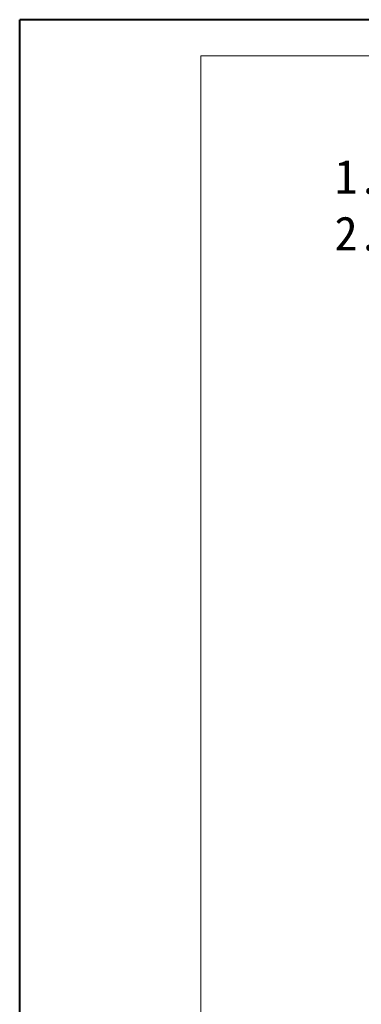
# Model space of a CAD drawing. Header units: millimetres. Extents: x 4016 to 5477, y 50 to 1083.
# Tile 4 of 42: x 4016 to 4180, y 610 to 1083. Entities that reach past the tile are written whole.
import ezdxf

# ---------------------------------------------------------------- set-up
doc = ezdxf.new("R2010")
doc.units = ezdxf.units.MM
doc.styles.add('样式 6', font='仿宋_GB2312.ttf')

msp = doc.modelspace()

# ---------------------------------------------------------------- linework, layer by layer
at = {"color": 7, "lineweight": 40}
for p in [(4016.208, 50.16), (5477.036, 1083.174)]:
    msp.add_line(p, (4016.208, 1083.174), dxfattribs=at)
at = {"color": 7, "lineweight": 13}
for p in [(4103.162, 67.551), (5459.645, 1065.783)]:
    msp.add_line(p, (4103.162, 1065.783), dxfattribs=at)

# ---------------------------------------------------------------- texts
at = {"insert": (4167.453, 1043.149), "char_height": 16.3409, "attachment_point": 1, "style": '样式 6'}
msp.add_mtext('        技术要求\\P1.允许装载直径最大{\\fISOCPEUR|b0|i0|c0|p34;%%C}41mm；\\P2.安装孔尺寸见下接头尺寸图。', dxfattribs=at)

doc.saveas('drawing.dxf')
